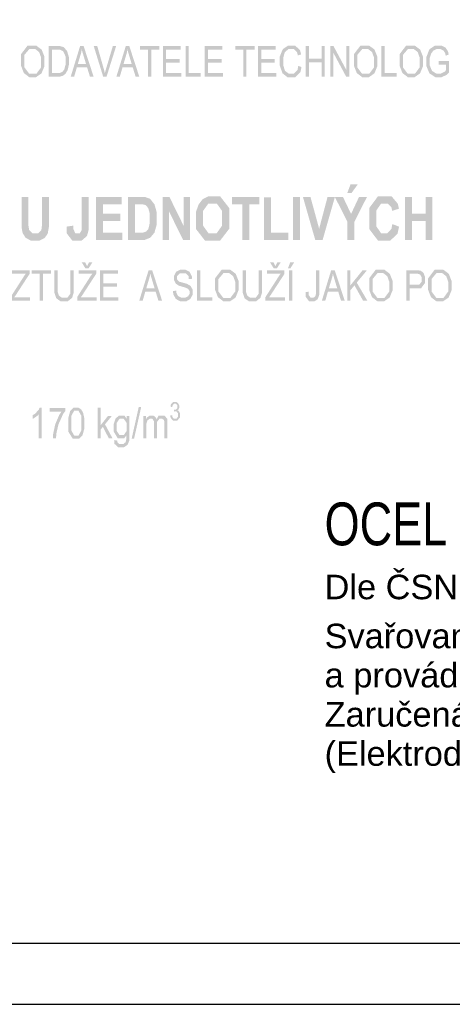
# Model space of a CAD drawing. Header units: millimetres. Extents: x 0 to 78750, y 0 to 63000.
# Tile 9 of 23: x 40119 to 42768, y 0 to 6030. Entities that reach past the tile are written whole.
import ezdxf
from ezdxf.enums import TextEntityAlignment as Align

# ---------------------------------------------------------------- set-up
doc = ezdxf.new("R2010")
doc.units = ezdxf.units.MM
doc.header["$LTSCALE"] = 1000
doc.linetypes.add('Carkovana', pattern=[0.21, 0.15, -0.06])
doc.layers.add('AM_Testi', color=2, linetype='Continuous', lineweight=35)
doc.layers.add('Stěna', color=7, linetype='Continuous', lineweight=35)
doc.layers.add('Text obecně', color=7, linetype='Continuous')
doc.styles.add('ARIAL', font='arial.ttf')

msp = doc.modelspace()

# ---------------------------------------------------------------- hatches: boundary and pattern name
at = {"layer": 'Text obecně', "linetype": 'Carkovana', "lineweight": -3, "transparency": 33554687}
h = msp.add_hatch(color=7, dxfattribs=at)
h.paths.add_polyline_path([(40127.1, 5771.8), (40127.1, 5747.1), (40135.7, 5725), (40144.3, 5702.9), (40161, 5690.1), (40177.7, 5677.3), (40198.9, 5677.3), (40218.4, 5677.3), (40235.3, 5688.9), (40252.2, 5700.4), (40261.4, 5722.9), (40270.6, 5745.4), (40270.6, 5773.9), (40270.6, 5802.1), (40261.9, 5824.2), (40253.1, 5846.4), (40236.4, 5858.8), (40219.7, 5871.2), (40199, 5871.2), (40167.2, 5871.2), (40147.2, 5844.8), (40127.1, 5818.4)])
h.paths.add_polyline_path([(40147.6, 5737.6), (40147.6, 5771.4), (40147.6, 5813.7), (40162.8, 5831.8), (40178, 5849.9), (40199.1, 5849.9), (40213.9, 5849.9), (40225.8, 5840.5), (40237.8, 5831.1), (40243.9, 5814.1), (40250.1, 5797), (40250.1, 5774.1), (40250.1, 5737.9), (40235.7, 5718.3), (40221.2, 5698.6), (40198.8, 5698.6), (40176.8, 5698.6), (40162.2, 5718.1)], flags=16)
h = msp.add_hatch(color=7, dxfattribs=at)
h.paths.add_polyline_path([(40296.1, 5680.4), (40350.2, 5680.4), (40363.9, 5680.4), (40374.3, 5683.6), (40384.8, 5686.8), (40392.3, 5693), (40399.7, 5699.2), (40405.9, 5710), (40412.2, 5720.8), (40416.2, 5737.3), (40420.1, 5753.8), (40420.1, 5775.2), (40420.1, 5800.3), (40414.3, 5819.8), (40408.4, 5839.3), (40396.5, 5851.8), (40387.4, 5861.5), (40374.5, 5865.2), (40365.3, 5867.9), (40347.8, 5867.9), (40296.1, 5867.9)])
h.paths.add_polyline_path([(40348, 5702.6), (40316, 5702.6), (40316, 5845.8), (40347.5, 5845.8), (40365.2, 5845.8), (40373.2, 5841.9), (40384.2, 5836.6), (40392, 5820.8), (40399.7, 5805), (40399.7, 5775.6), (40399.7, 5754.4), (40395.7, 5739.5), (40391.8, 5724.6), (40384.7, 5715.7), (40379.7, 5709.5), (40371.3, 5706), (40362.8, 5702.6)], flags=16)
h = msp.add_hatch(color=7, dxfattribs=at)
h.paths.add_polyline_path([(40431.1, 5680.4), (40452.2, 5680.4), (40468.6, 5737.2), (40531.5, 5737.2), (40548.9, 5680.4), (40571.5, 5680.4), (40510.2, 5867.9), (40488.7, 5867.9)])
h.paths.add_polyline_path([(40525.3, 5757.3), (40474.3, 5757.3), (40490.9, 5812.4), (40496, 5830.2), (40499, 5848.2), (40502.5, 5833.1), (40509.5, 5809.4)], flags=16)
for points in [[(40630, 5680.4), (40650.5, 5680.4), (40709.3, 5867.9), (40689, 5867.9), (40648.5, 5731.8), (40643.9, 5716.4), (40640.4, 5701.1), (40637.2, 5715.4), (40632.5, 5731.8), (40593.6, 5867.9), (40572.1, 5867.9)], [(40905.1, 5680.4), (40925, 5680.4), (40925, 5845.8), (40974.6, 5845.8), (40974.6, 5867.9), (40855.7, 5867.9), (40855.7, 5845.8), (40905.1, 5845.8)], [(40995.5, 5680.4), (41107.5, 5680.4), (41107.5, 5702.6), (41015.3, 5702.6), (41015.3, 5766.3), (41098.5, 5766.3), (41098.5, 5788.5), (41015.3, 5788.5), (41015.3, 5845.8), (41104.1, 5845.8), (41104.1, 5867.9), (40995.5, 5867.9)], [(41134, 5680.4), (41227.8, 5680.4), (41227.8, 5702.6), (41153.9, 5702.6), (41153.9, 5867.9), (41134, 5867.9)], [(41251.8, 5680.4), (41363.8, 5680.4), (41363.8, 5702.6), (41271.7, 5702.6), (41271.7, 5766.3), (41354.8, 5766.3), (41354.8, 5788.5), (41271.7, 5788.5), (41271.7, 5845.8), (41360.4, 5845.8), (41360.4, 5867.9), (41251.8, 5867.9)], [(41487.5, 5680.4), (41507.4, 5680.4), (41507.4, 5845.8), (41557, 5845.8), (41557, 5867.9), (41438.1, 5867.9), (41438.1, 5845.8), (41487.5, 5845.8)], [(41577.8, 5680.4), (41689.9, 5680.4), (41689.9, 5702.6), (41597.7, 5702.6), (41597.7, 5766.3), (41680.9, 5766.3), (41680.9, 5788.5), (41597.7, 5788.5), (41597.7, 5845.8), (41686.5, 5845.8), (41686.5, 5867.9), (41577.8, 5867.9)], [(41824.2, 5746.3), (41820.1, 5722.6), (41808.6, 5710.6), (41797, 5698.6), (41780.3, 5698.6), (41766.6, 5698.6), (41754.9, 5707.4), (41743.1, 5716.2), (41737.5, 5734.1), (41732, 5751.9), (41732, 5775.8), (41732, 5794.3), (41736.7, 5811.8), (41741.4, 5829.2), (41753, 5839.6), (41764.6, 5849.9), (41781.9, 5849.9), (41797, 5849.9), (41806.9, 5840.6), (41816.8, 5831.3), (41822.1, 5810.8), (41841.6, 5816.6), (41835.6, 5842.5), (41820.2, 5856.9), (41804.9, 5871.2), (41782.3, 5871.2), (41762.5, 5871.2), (41745.9, 5859.9), (41729.4, 5848.6), (41720.5, 5826.8), (41711.5, 5805), (41711.5, 5775.7), (41711.5, 5748.8), (41719.4, 5725.4), (41727.4, 5702), (41742.5, 5689.6), (41757.8, 5677.3), (41782, 5677.3), (41805.4, 5677.3), (41821.7, 5693.3), (41837.9, 5709.4), (41844.1, 5740)], [(41869.4, 5680.4), (41889.3, 5680.4), (41889.3, 5768.7), (41967, 5768.7), (41967, 5680.4), (41986.9, 5680.4), (41986.9, 5867.9), (41967, 5867.9), (41967, 5790.9), (41889.3, 5790.9), (41889.3, 5867.9), (41869.4, 5867.9)], [(42019.8, 5680.4), (42038.8, 5680.4), (42038.8, 5827.7), (42117.8, 5680.4), (42138.1, 5680.4), (42138.1, 5867.9), (42119.1, 5867.9), (42119.1, 5720.7), (42040.2, 5867.9), (42019.8, 5867.9)], [(42333.6, 5680.4), (42427.3, 5680.4), (42427.3, 5702.6), (42353.5, 5702.6), (42353.5, 5867.9), (42333.6, 5867.9)], [(42684.2, 5753.9), (42728.2, 5753.9), (42728.2, 5719.1), (42721.9, 5712.1), (42709.6, 5705.9), (42697.3, 5699.7), (42684.5, 5699.7), (42669.6, 5699.7), (42656.4, 5707.9), (42643.2, 5716.1), (42636.3, 5733), (42629.4, 5749.8), (42629.4, 5774.9), (42629.4, 5795.2), (42635.2, 5812.6), (42638.5, 5822.7), (42644.6, 5831.1), (42650.7, 5839.6), (42660.6, 5844.7), (42670.6, 5849.9), (42684.2, 5849.9), (42695.5, 5849.9), (42704.8, 5845), (42714.1, 5840.1), (42719.1, 5831.9), (42724.1, 5823.7), (42727.5, 5809.3), (42745.4, 5815.5), (42741.5, 5834.4), (42734.1, 5846.2), (42726.6, 5858), (42713.5, 5864.6), (42700.3, 5871.2), (42684, 5871.2), (42661.6, 5871.2), (42644.5, 5859.7), (42627.3, 5848.2), (42618.1, 5824.5), (42609, 5800.7), (42609, 5773.4), (42609, 5745.7), (42618.2, 5723.3), (42627.4, 5701), (42645.4, 5689.1), (42663.5, 5677.3), (42685.6, 5677.3), (42701.9, 5677.3), (42717.5, 5684.6), (42733, 5692), (42747.7, 5706.5), (42747.7, 5776), (42684.2, 5776)], [(42400.4, 4778.1), (42395.1, 4749.2), (42382.9, 4735.7), (42370.7, 4722.2), (42353.8, 4722.2), (42330.9, 4722.2), (42316.6, 4743.4), (42302.3, 4764.5), (42302.3, 4814.3), (42302.3, 4861.2), (42316.8, 4882.2), (42331.3, 4903.1), (42354.7, 4903.1), (42371.6, 4903.1), (42383.4, 4891.3), (42395.2, 4879.5), (42399, 4859.1), (42440.9, 4871.7), (42433.7, 4903.1), (42419.4, 4919.9), (42395.3, 4948.3), (42356.8, 4948.3), (42312.7, 4948.3), (42285.6, 4912.1), (42258.6, 4875.9), (42258.6, 4810.4), (42258.6, 4748.4), (42285.5, 4712.7), (42312.4, 4677), (42354.3, 4677), (42388.1, 4677), (42410.1, 4697.9), (42432.1, 4718.8), (42441.5, 4761.9)], [(40129.9, 4943.9), (40129.9, 4803.9), (40129.9, 4759.9), (40134.1, 4737.4), (40136.9, 4722.1), (40146, 4708.3), (40155, 4694.4), (40170.5, 4685.7), (40186.1, 4677), (40216.1, 4677), (40241.1, 4677), (40256.5, 4685), (40272, 4693), (40281.2, 4706.4), (40290.5, 4719.8), (40293.9, 4739.3), (40297.3, 4758.8), (40297.3, 4806.1), (40297.3, 4943.9), (40254.9, 4943.9), (40254.9, 4798.7), (40254.9, 4767.5), (40253.1, 4754.1), (40251.2, 4740.7), (40242.1, 4731.5), (40232.9, 4722.2), (40214.8, 4722.2), (40197.1, 4722.2), (40186.9, 4732), (40176.6, 4741.8), (40173.9, 4757.9), (40172.3, 4767.9), (40172.3, 4801.8), (40172.3, 4943.9)], [(40499, 4943.9), (40499, 4774.4), (40499, 4742.5), (40493.2, 4732.4), (40487.3, 4722.2), (40473.2, 4722.2), (40459.3, 4722.2), (40452.4, 4736.4), (40447.9, 4745.7), (40447.2, 4768.3), (40407.2, 4762.5), (40407.3, 4720.5), (40424, 4698.7), (40440.8, 4677), (40471.9, 4677), (40498.3, 4677), (40514.5, 4690.9), (40530.7, 4704.8), (40536.9, 4727.7), (40541.4, 4745.2), (40541.4, 4777.8), (40541.4, 4943.9)], [(40586.7, 4681.4), (40746.5, 4681.4), (40746.5, 4725.8), (40629.2, 4725.8), (40629.2, 4796.9), (40734.6, 4796.9), (40734.6, 4841.3), (40629.2, 4841.3), (40629.2, 4899.5), (40742.5, 4899.5), (40742.5, 4943.9), (40586.7, 4943.9)], [(40994.7, 4681.4), (41033.9, 4681.4), (41033.9, 4853.7), (41119, 4681.4), (41161.4, 4681.4), (41161.4, 4943.9), (41122.1, 4943.9), (41122.1, 4767.9), (41035.8, 4943.9), (40994.7, 4943.9)], [(41481.8, 4681.4), (41524.2, 4681.4), (41524.2, 4899.5), (41586.3, 4899.5), (41586.3, 4943.9), (41419.5, 4943.9), (41419.5, 4899.5), (41481.8, 4899.5)], [(41615, 4681.4), (41762.9, 4681.4), (41762.9, 4725.8), (41657.4, 4725.8), (41657.4, 4941.7), (41615, 4941.7)], [(41791.7, 4681.4), (41834.1, 4681.4), (41834.1, 4943.9), (41791.7, 4943.9)], [(41928.2, 4681.4), (41973.7, 4681.4), (42048.7, 4943.9), (42003.7, 4943.9), (41952.3, 4749.7), (41899.1, 4943.9), (41853.1, 4943.9)], [(42478, 4681.4), (42520.4, 4681.4), (42520.4, 4796.3), (42603.5, 4796.3), (42603.5, 4681.4), (42645.9, 4681.4), (42645.9, 4943.9), (42603.5, 4943.9), (42603.5, 4840.7), (42520.4, 4840.7), (42520.4, 4943.9), (42478, 4943.9)], [(40063.2, 4307.9), (40181.9, 4307.9), (40181.9, 4330.1), (40086, 4330.1), (40095.1, 4343.3), (40179.5, 4473.3), (40179.5, 4495.4), (40071.9, 4495.4), (40071.9, 4473.3), (40155.8, 4473.3), (40148.4, 4463.8), (40140.2, 4451), (40063.2, 4331)], [(40241.5, 4307.9), (40261.3, 4307.9), (40261.3, 4473.3), (40311, 4473.3), (40311, 4495.4), (40192.1, 4495.4), (40192.1, 4473.3), (40241.5, 4473.3)], [(40429.8, 4495.4), (40429.8, 4387.3), (40429.8, 4352), (40420.4, 4339.6), (40411.1, 4327.2), (40389.3, 4327.2), (40376.5, 4327.2), (40367.7, 4333.5), (40358.8, 4339.8), (40355.2, 4351.3), (40351.5, 4362.9), (40351.5, 4387.3), (40351.5, 4495.4), (40331.7, 4495.4), (40331.7, 4387.1), (40331.7, 4357.3), (40337.4, 4340.1), (40343.1, 4322.9), (40356.5, 4313.9), (40369.9, 4304.8), (40391, 4304.8), (40412.7, 4304.8), (40426.1, 4315.2), (40439.4, 4325.6), (40444.5, 4342.2), (40449.6, 4358.9), (40449.6, 4387.1), (40449.6, 4495.4)], [(40611.2, 4307.9), (40723.2, 4307.9), (40723.2, 4330.1), (40631.1, 4330.1), (40631.1, 4393.8), (40714.2, 4393.8), (40714.2, 4416), (40631.1, 4416), (40631.1, 4473.3), (40719.8, 4473.3), (40719.8, 4495.4), (40611.2, 4495.4)], [(41058.2, 4368.2), (41058.6, 4349.4), (41066.5, 4334.5), (41074.3, 4319.6), (41088.1, 4312.2), (41101.8, 4304.8), (41122.2, 4304.8), (41138.3, 4304.8), (41151.1, 4312.1), (41164, 4319.5), (41170.8, 4332.7), (41177.7, 4346), (41177.7, 4360.9), (41177.7, 4376), (41171.5, 4387.6), (41165.2, 4399.2), (41152.1, 4406.7), (41143.1, 4411.8), (41118.8, 4418.7), (41094.5, 4425.5), (41088.8, 4432), (41082.9, 4438.6), (41082.9, 4448.7), (41082.9, 4460.3), (41091.2, 4468.6), (41099.5, 4476.9), (41117.6, 4476.9), (41134.9, 4476.9), (41143.8, 4467.8), (41152.7, 4458.7), (41154.3, 4440.8), (41173.2, 4442.7), (41172.7, 4459.2), (41165.8, 4472.2), (41159, 4485.3), (41146.2, 4492), (41133.4, 4498.7), (41116.7, 4498.7), (41101.6, 4498.7), (41089.1, 4492.3), (41076.7, 4485.9), (41070.3, 4473.6), (41063.8, 4461.2), (41063.8, 4447), (41063.8, 4434.1), (41069.1, 4423.6), (41074.4, 4413.2), (41085.1, 4406.2), (41093.4, 4400.7), (41114.2, 4394.5), (41134.9, 4388.3), (41141, 4385.3), (41150.5, 4380.8), (41154.5, 4374.2), (41158.6, 4367.7), (41158.6, 4358.8), (41158.6, 4350.1), (41154.3, 4342.8), (41150.1, 4335.4), (41141.4, 4331.2), (41132.7, 4326.9), (41121.3, 4326.9), (41108.5, 4326.9), (41098.3, 4332.5), (41088, 4338.1), (41083.2, 4347.1), (41078.3, 4356.1), (41077, 4370.2)], [(41204, 4307.9), (41297.7, 4307.9), (41297.7, 4330.1), (41223.9, 4330.1), (41223.9, 4495.4), (41204, 4495.4)], [(41582.8, 4495.4), (41582.8, 4387.3), (41582.8, 4352), (41573.5, 4339.6), (41564.2, 4327.2), (41542.3, 4327.2), (41529.5, 4327.2), (41520.7, 4333.5), (41511.8, 4339.8), (41508.2, 4351.3), (41504.6, 4362.9), (41504.6, 4387.3), (41504.6, 4495.4), (41484.7, 4495.4), (41484.7, 4387.1), (41484.7, 4357.3), (41490.4, 4340.1), (41496.1, 4322.9), (41509.5, 4313.9), (41522.9, 4304.8), (41544, 4304.8), (41565.7, 4304.8), (41579.1, 4315.2), (41592.4, 4325.6), (41597.5, 4342.2), (41602.7, 4358.9), (41602.7, 4387.1), (41602.7, 4495.4)], [(41870.1, 4361), (41869.7, 4333.1), (41880.2, 4318.9), (41890.7, 4304.8), (41910.4, 4304.8), (41923.7, 4304.8), (41933.6, 4311.6), (41943.5, 4318.3), (41948.1, 4331.3), (41952.6, 4344.2), (41952.6, 4367.7), (41952.6, 4495.4), (41932.7, 4495.4), (41932.7, 4366.3), (41932.7, 4350.2), (41930.7, 4342.9), (41928.6, 4335.5), (41923.2, 4331.2), (41917.8, 4326.9), (41910.3, 4326.9), (41900.2, 4326.9), (41894.5, 4334.8), (41888.7, 4342.7), (41888, 4364.1)], [(42124, 4307.9), (42143.9, 4307.9), (42143.9, 4373), (42168.5, 4402.6), (42221.8, 4307.9), (42248, 4307.9), (42182.4, 4419.4), (42245.3, 4495.4), (42218.4, 4495.4), (42143.9, 4402.5), (42143.9, 4495.4), (42124, 4495.4)], [(41041.4, 3605.6), (41042.5, 3591.6), (41050.3, 3582.8), (41058.1, 3573.9), (41070, 3573.9), (41083.1, 3573.9), (41091.7, 3584.2), (41100.3, 3594.4), (41100.3, 3609.1), (41100.3, 3620), (41095.9, 3627.2), (41091.5, 3634.5), (41083.5, 3636.8), (41089.7, 3640.3), (41092.8, 3646.3), (41095.9, 3652.3), (41095.9, 3659.5), (41095.9, 3667.2), (41092.6, 3674), (41089.3, 3680.8), (41083.1, 3684.8), (41076.9, 3688.7), (41069.6, 3688.7), (41058.9, 3688.7), (41051.7, 3681.1), (41044.5, 3673.5), (41042.5, 3659.6), (41053.5, 3657.1), (41054.8, 3667.3), (41059, 3672.3), (41063.3, 3677.4), (41069.8, 3677.4), (41076.3, 3677.4), (41080.4, 3672.4), (41084.5, 3667.4), (41084.5, 3659.9), (41084.5, 3650.3), (41078.9, 3645.7), (41073.2, 3641.1), (41066.2, 3641.1), (41065.5, 3641.1), (41064.4, 3641.2), (41063.2, 3629.1), (41067.8, 3630.7), (41071, 3630.7), (41078.6, 3630.7), (41083.6, 3624.5), (41088.6, 3618.3), (41088.6, 3608.8), (41088.6, 3598.8), (41083.2, 3592.1), (41077.9, 3585.3), (41070, 3585.3), (41063.4, 3585.3), (41058.9, 3590.5), (41054.3, 3595.7), (41052.4, 3607.4)], [(40253.1, 3466.4), (40253.1, 3654.6), (40241.2, 3654.6), (40236.4, 3642.5), (40224.9, 3629.6), (40213.3, 3616.7), (40197.9, 3607.6), (40197.9, 3585.3), (40206.5, 3589.3), (40217.3, 3597.2), (40228.1, 3605.2), (40234.7, 3613.1), (40234.7, 3466.4)], [(40301.6, 3629.4), (40375, 3629.4), (40361, 3609.4), (40348.5, 3580.3), (40336.1, 3551.2), (40329.5, 3519.9), (40322.8, 3488.5), (40322.5, 3466.4), (40341.5, 3466.4), (40343, 3494.4), (40348.5, 3518), (40356.2, 3551.3), (40370.3, 3582.9), (40384.3, 3614.5), (40398.7, 3633.6), (40398.7, 3651.5), (40301.6, 3651.5)], [(40596.8, 3466.4), (40615.2, 3466.4), (40615.2, 3520.3), (40628, 3535.9), (40664.2, 3466.4), (40686.9, 3466.4), (40641.1, 3551.8), (40682.6, 3602.3), (40658.8, 3602.3), (40615.2, 3547.1), (40615.2, 3653.9), (40596.8, 3653.9)], [(40804.2, 3463.3), (40819, 3463.3), (40862.5, 3657.1), (40847.6, 3657.1)], [(40876.2, 3466.4), (40894.6, 3466.4), (40894.6, 3536.9), (40894.6, 3555.4), (40897.6, 3565.3), (40900.5, 3575.1), (40907.1, 3580.2), (40913.7, 3585.3), (40921.5, 3585.3), (40931.8, 3585.3), (40936.3, 3577.7), (40940.8, 3570), (40940.8, 3554.6), (40940.8, 3466.4), (40959.2, 3466.4), (40959.2, 3545.3), (40959.2, 3566.3), (40966.8, 3575.8), (40974.3, 3585.3), (40985.8, 3585.3), (40992.2, 3585.3), (40996.9, 3581.6), (41001.6, 3577.9), (41003.4, 3571.8), (41005.1, 3565.8), (41005.1, 3552), (41005.1, 3466.4), (41023.6, 3466.4), (41023.6, 3559.7), (41023.6, 3583), (41014.8, 3594.1), (41006.1, 3605.3), (40989.9, 3605.3), (40969.2, 3605.3), (40956.3, 3581.5), (40953.1, 3592.8), (40945.4, 3599.1), (40937.7, 3605.3), (40925.6, 3605.3), (40914.8, 3605.3), (40906.3, 3599.2), (40897.8, 3593.2), (40892.7, 3583.2), (40892.7, 3602.3), (40876.2, 3602.3)]]:
    msp.add_hatch(color=7, dxfattribs=at).paths.add_polyline_path(points)
h = msp.add_hatch(color=7, dxfattribs=at)
h.paths.add_polyline_path([(40710.7, 5680.4), (40731.8, 5680.4), (40748.2, 5737.2), (40811.2, 5737.2), (40828.5, 5680.4), (40851.1, 5680.4), (40789.9, 5867.9), (40768.4, 5867.9)])
h.paths.add_polyline_path([(40804.9, 5757.3), (40754, 5757.3), (40770.6, 5812.4), (40775.7, 5830.2), (40778.6, 5848.2), (40782.1, 5833.1), (40789.2, 5809.4)], flags=16)
h = msp.add_hatch(color=7, dxfattribs=at)
h.paths.add_polyline_path([(42165.4, 5771.8), (42165.4, 5747.1), (42174, 5725), (42182.6, 5702.9), (42199.3, 5690.1), (42215.9, 5677.3), (42237.1, 5677.3), (42256.7, 5677.3), (42273.6, 5688.9), (42290.4, 5700.4), (42299.7, 5722.9), (42308.9, 5745.4), (42308.9, 5773.9), (42308.9, 5802.1), (42300.1, 5824.2), (42291.4, 5846.4), (42274.7, 5858.8), (42258, 5871.2), (42237.2, 5871.2), (42205.5, 5871.2), (42185.4, 5844.8), (42165.4, 5818.4)])
h.paths.add_polyline_path([(42185.8, 5737.6), (42185.8, 5771.4), (42185.8, 5813.7), (42201, 5831.8), (42216.2, 5849.9), (42237.3, 5849.9), (42252.2, 5849.9), (42264.1, 5840.5), (42276, 5831.1), (42282.2, 5814.1), (42288.4, 5797), (42288.4, 5774.1), (42288.4, 5737.9), (42273.9, 5718.3), (42259.4, 5698.6), (42237, 5698.6), (42215, 5698.6), (42200.4, 5718.1)], flags=16)
h = msp.add_hatch(color=7, dxfattribs=at)
h.paths.add_polyline_path([(42444.9, 5771.8), (42444.9, 5747.1), (42453.5, 5725), (42462.1, 5702.9), (42478.8, 5690.1), (42495.5, 5677.3), (42516.7, 5677.3), (42536.2, 5677.3), (42553.1, 5688.9), (42570, 5700.4), (42579.2, 5722.9), (42588.4, 5745.4), (42588.4, 5773.9), (42588.4, 5802.1), (42579.7, 5824.2), (42570.9, 5846.4), (42554.2, 5858.8), (42537.5, 5871.2), (42516.8, 5871.2), (42485, 5871.2), (42465, 5844.8), (42444.9, 5818.4)])
h.paths.add_polyline_path([(42465.4, 5737.6), (42465.4, 5771.4), (42465.4, 5813.7), (42480.6, 5831.8), (42495.8, 5849.9), (42516.9, 5849.9), (42531.7, 5849.9), (42543.6, 5840.5), (42555.6, 5831.1), (42561.7, 5814.1), (42567.9, 5797), (42567.9, 5774.1), (42567.9, 5737.9), (42553.5, 5718.3), (42539, 5698.6), (42516.6, 5698.6), (42494.6, 5698.6), (42480, 5718.1)], flags=16)
h = msp.add_hatch(color=7, dxfattribs=at)
h.paths.add_polyline_path([(42125.4, 4681.4), (42167.8, 4681.4), (42167.8, 4791.5), (42245, 4943.9), (42196.2, 4943.9), (42147.8, 4839.9), (42098.2, 4943.9), (42048.5, 4943.9), (42125.4, 4791.9)])
h.paths.add_polyline_path([(42144.5, 5021.6), (42124.6, 4967.9), (42150.1, 4967.9), (42189.4, 5021.6)])
h = msp.add_hatch(color=7, dxfattribs=at)
h.paths.add_polyline_path([(41197.7, 4811.1), (41197.7, 4748.4), (41225.3, 4712.7), (41253, 4677), (41299.9, 4677), (41346.1, 4677), (41373.8, 4712.9), (41401.5, 4748.8), (41401.5, 4812.3), (41401.5, 4876.4), (41373.6, 4912.4), (41345.7, 4948.3), (41299.3, 4948.3), (41273.6, 4948.3), (41254, 4938), (41239.2, 4930.3), (41226.8, 4914.3), (41214.5, 4898.4), (41207.3, 4878.4), (41197.7, 4851.2)])
h.paths.add_polyline_path([(41241.4, 4768.3), (41241.4, 4812.9), (41241.4, 4858.2), (41257.5, 4880.6), (41273.5, 4903.1), (41299.8, 4903.1), (41326, 4903.1), (41341.9, 4880.9), (41357.7, 4858.7), (41357.7, 4813.6), (41357.7, 4767.9), (41341.5, 4745.1), (41325.2, 4722.2), (41299.8, 4722.2), (41274.4, 4722.2), (41257.9, 4745.3)], flags=16)
h = msp.add_hatch(color=7, dxfattribs=at)
h.paths.add_polyline_path([(40782.2, 4943.9), (40782.2, 4681.4), (40862, 4681.4), (40885.6, 4681.4), (40899.6, 4687), (40918.4, 4694.5), (40929.4, 4707.9), (40944.1, 4725.7), (40952, 4754.3), (40958.4, 4777.8), (40958.4, 4810.2), (40958.4, 4847.1), (40951.5, 4872.2), (40944.6, 4897.4), (40931.4, 4914.7), (40918.2, 4932.1), (40899.8, 4938.9), (40886, 4943.9), (40859.7, 4943.9)])
h.paths.add_polyline_path([(40824.6, 4725.8), (40824.6, 4899.5), (40843.7, 4899.5), (40869.7, 4899.5), (40878.6, 4897), (40890.6, 4893.8), (40898.3, 4884.7), (40906.1, 4875.5), (40910.4, 4859.3), (40914.7, 4843), (40914.7, 4812.6), (40914.7, 4782.2), (40910.4, 4764.6), (40906.1, 4746.9), (40899.3, 4739.3), (40892.4, 4731.6), (40882.1, 4728.4), (40874.2, 4725.8), (40856.4, 4725.8)], flags=16)
h = msp.add_hatch(color=7, dxfattribs=at)
h.paths.add_polyline_path([(40470.7, 4307.9), (40589.4, 4307.9), (40589.4, 4330.1), (40493.5, 4330.1), (40502.6, 4343.3), (40587, 4473.3), (40587, 4495.4), (40479.4, 4495.4), (40479.4, 4473.3), (40563.3, 4473.3), (40555.9, 4463.8), (40547.6, 4451), (40470.7, 4331)])
h.paths.add_polyline_path([(40542.6, 4542.9), (40531.4, 4521), (40519.9, 4542.9), (40499, 4542.9), (40520.9, 4507), (40540.5, 4507), (40563.6, 4542.9)])
h = msp.add_hatch(color=7, dxfattribs=at)
h.paths.add_polyline_path([(41623.7, 4307.9), (41742.4, 4307.9), (41742.4, 4330.1), (41646.5, 4330.1), (41655.6, 4343.3), (41740, 4473.3), (41740, 4495.4), (41632.4, 4495.4), (41632.4, 4473.3), (41716.3, 4473.3), (41708.9, 4463.8), (41700.6, 4451), (41623.7, 4331)])
h.paths.add_polyline_path([(41695.7, 4542.9), (41684.4, 4521), (41672.9, 4542.9), (41652, 4542.9), (41673.9, 4507), (41693.5, 4507), (41716.6, 4542.9)])
h = msp.add_hatch(color=7, dxfattribs=at)
h.paths.add_polyline_path([(41767.2, 4307.9), (41787.1, 4307.9), (41787.1, 4495.4), (41767.2, 4495.4)])
h.paths.add_polyline_path([(41774.7, 4542.9), (41761.2, 4507), (41776.4, 4507), (41799, 4542.9)])
h = msp.add_hatch(color=7, dxfattribs=at)
h.paths.add_polyline_path([(40850.6, 4307.9), (40871.6, 4307.9), (40888.1, 4364.7), (40951, 4364.7), (40968.4, 4307.9), (40991, 4307.9), (40929.7, 4495.4), (40908.2, 4495.4)])
h.paths.add_polyline_path([(40944.8, 4384.8), (40893.8, 4384.8), (40910.4, 4439.9), (40915.5, 4457.7), (40918.4, 4475.7), (40922, 4460.6), (40929, 4436.9)], flags=16)
h = msp.add_hatch(color=7, dxfattribs=at)
h.paths.add_polyline_path([(41315.3, 4399.3), (41315.3, 4374.6), (41323.9, 4352.5), (41332.5, 4330.3), (41349.2, 4317.6), (41365.9, 4304.8), (41387.1, 4304.8), (41406.6, 4304.8), (41423.5, 4316.4), (41440.4, 4327.9), (41449.6, 4350.4), (41458.8, 4372.9), (41458.8, 4401.4), (41458.8, 4429.6), (41450.1, 4451.7), (41441.3, 4473.9), (41424.6, 4486.3), (41408, 4498.7), (41387.2, 4498.7), (41355.5, 4498.7), (41335.4, 4472.3), (41315.3, 4445.9)])
h.paths.add_polyline_path([(41335.8, 4365.1), (41335.8, 4398.9), (41335.8, 4441.2), (41351, 4459.3), (41366.2, 4477.4), (41387.3, 4477.4), (41402.1, 4477.4), (41414.1, 4468), (41426, 4458.6), (41432.2, 4441.6), (41438.4, 4424.5), (41438.4, 4401.6), (41438.4, 4365.4), (41423.9, 4345.8), (41409.4, 4326.1), (41387, 4326.1), (41365, 4326.1), (41350.4, 4345.6)], flags=16)
h = msp.add_hatch(color=7, dxfattribs=at)
h.paths.add_polyline_path([(41968.6, 4307.9), (41989.7, 4307.9), (42006.1, 4364.7), (42069, 4364.7), (42086.4, 4307.9), (42109, 4307.9), (42047.7, 4495.4), (42026.2, 4495.4)])
h.paths.add_polyline_path([(42062.8, 4384.8), (42011.8, 4384.8), (42028.4, 4439.9), (42033.5, 4457.7), (42036.5, 4475.7), (42040, 4460.6), (42047.1, 4436.9)], flags=16)
h = msp.add_hatch(color=7, dxfattribs=at)
h.paths.add_polyline_path([(42258.7, 4399.3), (42258.7, 4374.6), (42267.3, 4352.5), (42275.9, 4330.3), (42292.5, 4317.6), (42309.2, 4304.8), (42330.4, 4304.8), (42350, 4304.8), (42366.9, 4316.4), (42383.7, 4327.9), (42392.9, 4350.4), (42402.2, 4372.9), (42402.2, 4401.4), (42402.2, 4429.6), (42393.4, 4451.7), (42384.7, 4473.9), (42368, 4486.3), (42351.3, 4498.7), (42330.5, 4498.7), (42298.8, 4498.7), (42278.7, 4472.3), (42258.7, 4445.9)])
h.paths.add_polyline_path([(42279.1, 4365.1), (42279.1, 4398.9), (42279.1, 4441.2), (42294.3, 4459.3), (42309.5, 4477.4), (42330.6, 4477.4), (42345.5, 4477.4), (42357.4, 4468), (42369.3, 4458.6), (42375.5, 4441.6), (42381.7, 4424.5), (42381.7, 4401.6), (42381.7, 4365.4), (42367.2, 4345.8), (42352.7, 4326.1), (42330.3, 4326.1), (42308.3, 4326.1), (42293.7, 4345.6)], flags=16)
h = msp.add_hatch(color=7, dxfattribs=at)
h.paths.add_polyline_path([(42485.8, 4307.9), (42505.7, 4307.9), (42505.7, 4384.1), (42544.2, 4384.1), (42576, 4384.1), (42588.2, 4400.7), (42600.4, 4417.2), (42600.4, 4441.2), (42600.4, 4455.1), (42595.8, 4466.8), (42591.3, 4478.4), (42583.8, 4484.9), (42576.3, 4491.3), (42565.3, 4493.6), (42557.4, 4495.4), (42542.5, 4495.4), (42485.8, 4495.4)])
h.paths.add_polyline_path([(42544.5, 4406.3), (42505.7, 4406.3), (42505.7, 4473.3), (42544.1, 4473.3), (42557.6, 4473.3), (42562.6, 4471.6), (42570.4, 4468.9), (42575.2, 4460.5), (42579.9, 4452.2), (42579.9, 4440.4), (42579.9, 4424.2), (42571.9, 4415.2), (42563.8, 4406.3)], flags=16)
h = msp.add_hatch(color=7, dxfattribs=at)
h.paths.add_polyline_path([(42619.7, 4399.3), (42619.7, 4374.6), (42628.3, 4352.5), (42636.9, 4330.3), (42653.6, 4317.6), (42670.3, 4304.8), (42691.5, 4304.8), (42711, 4304.8), (42727.9, 4316.4), (42744.8, 4327.9), (42754, 4350.4), (42763.2, 4372.9), (42763.2, 4401.4), (42763.2, 4429.6), (42754.5, 4451.7), (42745.7, 4473.9), (42729, 4486.3), (42712.3, 4498.7), (42691.6, 4498.7), (42659.8, 4498.7), (42639.8, 4472.3), (42619.7, 4445.9)])
h.paths.add_polyline_path([(42640.2, 4365.1), (42640.2, 4398.9), (42640.2, 4441.2), (42655.4, 4459.3), (42670.6, 4477.4), (42691.7, 4477.4), (42706.5, 4477.4), (42718.4, 4468), (42730.4, 4458.6), (42736.6, 4441.6), (42742.7, 4424.5), (42742.7, 4401.6), (42742.7, 4365.4), (42728.3, 4345.8), (42713.8, 4326.1), (42691.4, 4326.1), (42669.4, 4326.1), (42654.8, 4345.6)], flags=16)
h = msp.add_hatch(color=7, dxfattribs=at)
h.paths.add_polyline_path([(40416.8, 3558.9), (40416.8, 3506.1), (40431.7, 3482.6), (40444, 3463.3), (40465.7, 3463.3), (40482.2, 3463.3), (40493, 3474.3), (40503.7, 3485.3), (40509.2, 3505.6), (40514.6, 3525.9), (40514.6, 3558.9), (40514.6, 3586.8), (40511.2, 3603.2), (40507.8, 3619.6), (40501.9, 3631.1), (40496, 3642.5), (40486.9, 3648.6), (40477.8, 3654.6), (40465.7, 3654.6), (40449.3, 3654.6), (40438.6, 3643.7), (40427.8, 3632.7), (40422.3, 3612.4), (40416.8, 3592.1)])
h.paths.add_polyline_path([(40435.8, 3512.6), (40435.8, 3558.9), (40435.8, 3605.1), (40445.3, 3622.2), (40452.8, 3635.6), (40465.5, 3635.6), (40478.4, 3635.6), (40487, 3620.4), (40495.6, 3605.2), (40495.6, 3558.9), (40495.6, 3512.8), (40487, 3497.5), (40478.4, 3482.1), (40465.7, 3482.1), (40453.1, 3482.1), (40444.4, 3497.4)], flags=16)
h = msp.add_hatch(color=7, dxfattribs=at)
h.paths.add_polyline_path([(40698.1, 3455.3), (40697.7, 3433.3), (40709.7, 3422.3), (40721.7, 3411.4), (40741.1, 3411.4), (40757.5, 3411.4), (40768.7, 3419.1), (40779.9, 3426.8), (40785.1, 3440), (40790.3, 3453.2), (40790.3, 3484.9), (40790.3, 3602.3), (40773.2, 3602.3), (40773.2, 3585.9), (40760.7, 3605.3), (40741.5, 3605.3), (40727.1, 3605.3), (40716.4, 3596.4), (40705.7, 3587.4), (40700.1, 3571), (40694.5, 3554.6), (40694.5, 3535.1), (40694.5, 3506.8), (40706.7, 3486.6), (40719, 3466.4), (40741.4, 3466.4), (40759.4, 3466.4), (40771.5, 3484.2), (40771.6, 3461.7), (40770.2, 3454.7), (40767.7, 3443.2), (40760.8, 3436.8), (40753.8, 3430.4), (40741, 3430.4), (40729.2, 3430.4), (40722.3, 3436.8), (40717.2, 3441.6), (40716.1, 3452)])
h.paths.add_polyline_path([(40713.4, 3510), (40713.4, 3536.8), (40713.4, 3561.4), (40722, 3573.8), (40730.6, 3586.3), (40742.9, 3586.3), (40755.3, 3586.3), (40764.2, 3573.7), (40773, 3561), (40773, 3536), (40773, 3509.9), (40764.4, 3497.7), (40755.8, 3485.4), (40743.2, 3485.4), (40730.4, 3485.4), (40721.9, 3497.7)], flags=16)

# ---------------------------------------------------------------- linework, layer by layer
at = {"layer": 'Stěna', "color": 7, "linetype": 'Continuous', "lineweight": -3, "transparency": 33554687}
for points in [[(0, 0), (63000, 0), (63000, 63000), (0, 63000), (0, 0)], [(0, 0), (78750, 0), (78750, 63000), (0, 63000), (0, 0)], [(375, 375), (62625, 375), (62625, 62625), (375, 62625), (375, 375)], [(375, 375), (78375, 375), (78375, 62625), (375, 62625), (375, 375)]]:
    msp.add_lwpolyline(points, close=True, dxfattribs=at)

# ---------------------------------------------------------------- texts
at = {"layer": 'AM_Testi', "color": 7, "transparency": 33554687, "style": 'ARIAL'}
for s, height, width, p, p2 in [('OCEL', 262.5, 0.753091, (41985.6, 2810.6), (42737, 2810.6)), ('Dle ČSN  EN  10080 + ČSN  42  0139 ', 150, 1.00415, (41985.6, 2480.6), (45590.6, 2480.6)), ('Svařovaná výztuž musí být z oceli se zaručenou svařitelnosti ', 150, 1.00435, (41985.6, 2180.6), (47700.6, 2180.6)), ('a prováděna dle ČSN EN 17660 a EN 10080', 150, 1.006089, (41985.6, 1940.6), (46165.6, 1940.6)), ('Zaručená požadovaná mez kluzu svaru je 380 MPa ', 150, 1.005301, (41985.6, 1700.6), (46840.6, 1700.6)), ('(Elektroda: E38 3 B 4 2 H5)', 150, 1.003828, (41985.6, 1460.6), (44555.6, 1460.6))]:
    msp.add_text(s, height=height, dxfattribs=dict(at, width=width)).set_placement(p, p2, align=Align.FIT)

doc.saveas('drawing.dxf')
